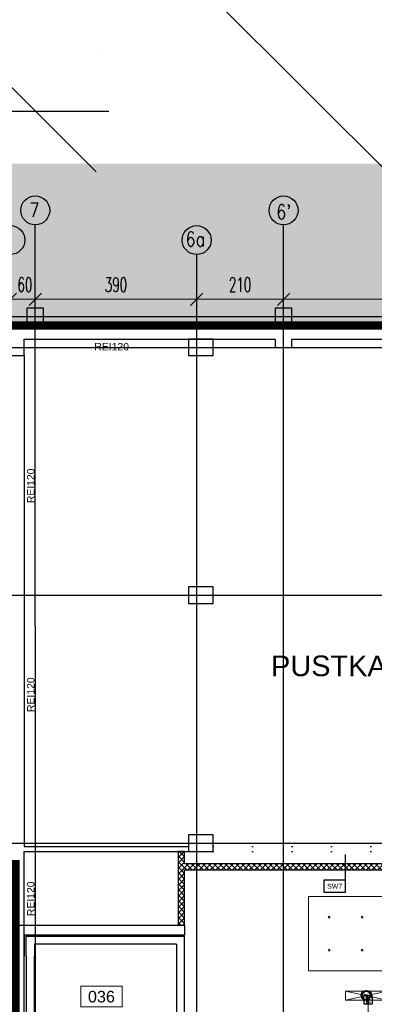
# Model space of a CAD drawing. Header units: centimetres. Extents: x -228435 to 46820, y -89367 to 152985.
# Tile 245 of 252: x -58915 to -50348, y 86198 to 110031. Entities that reach past the tile are written whole.
import ezdxf
from ezdxf.enums import TextEntityAlignment as Align

# ---------------------------------------------------------------- set-up
doc = ezdxf.new("R2010")
doc.units = ezdxf.units.CM
doc.header["$LTSCALE"] = 50
doc.header["$PDMODE"] = 35
doc.header["$PDSIZE"] = 0.1
for name, pattern in [('CADVENT_CENTERLINE', [9.9, 7.4, -1, 0.5, -1]), ('CADVENT_HIDDEN', [0.8, 0.25, -0.55]), ('Kondygnacja  -0_5$0$DIVIDE', [31.75, 12.7, -6.35, 0, -6.35, 0, -6.35]), ('Kondygnacja  -0_5$0$DOT2', [3.175, 0, -3.175]), ('Osie rzutów$0$DASHDOT2', [12.7, 6.35, -3.175, 0, -3.175]), ('SU Lampy kwadratowe  -1$0$HIDDENX2', [19.05, 12.7, -6.35])]:
    doc.linetypes.add(name, pattern=pattern)
doc.layers.get('0').update_dxf_attribs({"color": 8})
doc.layers.get('DEFPOINTS').update_dxf_attribs({"color": 8})
for name, color, linetype in [('01-103-Went PP_poziom-0_5$0$L_Nawiew', 3, 'Continuous'), ('bgde-nawiewEXP', 1, 'Continuous'), ('bgde-nawiewHIDDEN', 1, 'Continuous'), ('Kondygnacja  -0_5$0$ARCH_ETAPOWANIE', 8, 'Kondygnacja  -0_5$0$DIVIDE'), ('Kondygnacja  -0_5$0$ARCH_GK', 8, 'Continuous'), ('Kondygnacja  -0_5$0$ARCH_GRUNT', 8, 'Continuous'), ('Kondygnacja  -0_5$0$ARCH_INFO_ODPORNOŚĆ OGNIOWA', 8, 'Continuous'), ('Kondygnacja  -0_5$0$ARCH_INFO_OPISY_PRZEGRODY', 8, 'Continuous'), ('Kondygnacja  -0_5$0$ARCH_MUROWANE', 8, 'Continuous'), ('Kondygnacja  -0_5$0$ARCH_MUROWANE_IST', 8, 'Continuous'), ('Kondygnacja  -0_5$0$ARCH_WYBURZENIA', 8, 'Kondygnacja  -0_5$0$DOT2'), ('Kondygnacja  -0_5$0$ARCH_ŻELBET_IST', 8, 'Continuous'), ('Osie rzutów$0$ARCH_INFO_OSIE_IST', 8, 'Osie rzutów$0$DASHDOT2'), ('Osie rzutów$0$ARCH_INFO_OSIE_OPISY_IST', 8, 'Continuous'), ('Pomieszczenia -05$0$ARCH_INFO_AREA_ETYKIETY_200', 8, 'Continuous'), ('Pomieszczenia -05$0$ARCH_INFO_OPISY', 8, 'Continuous')]:
    doc.layers.add(name, color=color, linetype=linetype)
for name, color, linetype, lineweight in [('bgde-nawiewCEN', 7, 'Continuous', 13), ('bgde_nawiewnik', 11, 'Continuous', 5), ('Osie rzutów$0$ARCH_INFO_WYMIARY', 8, 'Continuous', 9), ('SU Lampy kwadratowe  -05$0$ARCH_SUFITY_PODWIESZANE', 8, 'Continuous', 9), ('SU Lampy kwadratowe  -1$0$ARCH_SUFITY_PODWIESZANE', 8, 'SU Lampy kwadratowe  -1$0$HIDDENX2', 9)]:
    doc.layers.add(name, color=color, linetype=linetype, lineweight=lineweight)
doc.styles.add('Kondygnacja  -0_5$0$Arial', font='ARIAL.TTF')
doc.styles.add('Osie rzutów$0$ROMANS-250-CM', font='romans.shx', dxfattribs={"width": 0.8, "height": 50})
doc.styles.add('Osie rzutów$0$wymiary_cuprum', font='Romans.shx', dxfattribs={"width": 0.6})
doc.styles.add('Pomieszczenia -05$0$Arial', font='ARIAL.TTF')
doc.dimstyles.new('Osie rzutów$0$ARCH_ CT', dxfattribs={"dimtxt": 20, "dimasz": 20, "dimexe": 12, "dimexo": 20, "dimgap": 5, "dimtad": 1, "dimdec": 1, "dimrnd": 0.5, "dimzin": 9, "dimdsep": 46, "dimtxsty": 'Osie rzutów$0$wymiary_cuprum', "dimblk": 'Osie rzutów$0$_Oblique', "dimcen": 8, "dimdle": 12, "dimclrd": 256, "dimclre": 256, "dimclrt": 55, "dimadec": 1, "dimazin": 0, "dimtfac": 1, "dimtdec": 1, "dimtmove": 1, "dimatfit": 2, "dimldrblk": 'Osie rzutów$0$_Dot', "dimfxl": 0, "dimtolj": 1, "dimtzin": 0, "dimlwd": -1, "dimlwe": -1, "dimarcsym": 0})

# ---------------------------------------------------------------- blocks, each defined once
blk = doc.blocks.new('Osie rzutów$0$_Oblique')
at = {"color": 0, "linetype": 'ByBlock', "lineweight": -2}
blk.add_line((-0.5, -0.5), (0.5, 0.5), dxfattribs=at)
blk = doc.blocks.new('*D333')
at = {"layer": 'DEFPOINTS', "color": 0}
for p in [(6200, 14860.3), (6260, 14864.5), (6260, 14826.4)]:
    blk.add_point(p, dxfattribs=at)
at = {"layer": 'Osie rzutów$0$ARCH_INFO_WYMIARY'}
for p, q in [((6260, 14849.5), (6260, 14818.4)), ((6192, 14826.4), (6268, 14826.4)), ((6200, 14845.3), (6200, 14818.4))]:
    blk.add_line(p, q, dxfattribs=at)
at = {"layer": 'Osie rzutów$0$ARCH_INFO_WYMIARY', "xscale": 30, "yscale": 30, "zscale": 30, "rotation": 180}
blk.add_blockref('Osie rzutów$0$_Oblique', (6200, 14826.4), dxfattribs=at)
at = {"layer": 'Osie rzutów$0$ARCH_INFO_WYMIARY', "xscale": 30, "yscale": 30, "zscale": 30}
blk.add_blockref('Osie rzutów$0$_Oblique', (6260, 14826.4), dxfattribs=at)
at = {"layer": 'Osie rzutów$0$ARCH_INFO_WYMIARY', "color": 55, "insert": (6235, 14861.9), "char_height": 35, "attachment_point": 5, "style": 'Osie rzutów$0$wymiary_cuprum'}
blk.add_mtext('\\A1;60', dxfattribs=at)
blk = doc.blocks.new('Osie rzutów$0$_Dot')
at = {"color": 0, "linetype": 'ByBlock', "lineweight": -2}
blk.add_line((-0.5, 0), (-1, 0), dxfattribs=at)
at = {"color": 0, "linetype": 'ByBlock', "const_width": 0.5}
blk.add_lwpolyline([(-0.25, 0, 1), (0.25, 0, 1)], format="xyb", close=True, dxfattribs=at)
blk = doc.blocks.new('*D334')
at = {"layer": 'DEFPOINTS', "color": 0}
for p in [(6260, 14860.3), (6650, 14864.5), (6650, 14826.4)]:
    blk.add_point(p, dxfattribs=at)
at = {"layer": 'Osie rzutów$0$ARCH_INFO_WYMIARY'}
for p, q in [((6650, 14849.5), (6650, 14818.4)), ((6252, 14826.4), (6658, 14826.4)), ((6260, 14845.3), (6260, 14818.4))]:
    blk.add_line(p, q, dxfattribs=at)
at = {"layer": 'Osie rzutów$0$ARCH_INFO_WYMIARY', "xscale": 30, "yscale": 30, "zscale": 30, "rotation": 180}
blk.add_blockref('Osie rzutów$0$_Oblique', (6260, 14826.4), dxfattribs=at)
at = {"layer": 'Osie rzutów$0$ARCH_INFO_WYMIARY', "xscale": 30, "yscale": 30, "zscale": 30}
blk.add_blockref('Osie rzutów$0$_Oblique', (6650, 14826.4), dxfattribs=at)
at = {"layer": 'Osie rzutów$0$ARCH_INFO_WYMIARY', "color": 55, "insert": (6455, 14861.9), "char_height": 35, "attachment_point": 5, "style": 'Osie rzutów$0$wymiary_cuprum'}
blk.add_mtext('\\A1;390', dxfattribs=at)
blk = doc.blocks.new('*D335')
at = {"layer": 'DEFPOINTS', "color": 0}
for p in [(6650, 14860.3), (6860, 14864.5), (6860, 14826.4)]:
    blk.add_point(p, dxfattribs=at)
at = {"layer": 'Osie rzutów$0$ARCH_INFO_WYMIARY'}
for p, q in [((6860, 14849.5), (6860, 14818.4)), ((6642, 14826.4), (6868, 14826.4)), ((6650, 14845.3), (6650, 14818.4))]:
    blk.add_line(p, q, dxfattribs=at)
at = {"layer": 'Osie rzutów$0$ARCH_INFO_WYMIARY', "xscale": 30, "yscale": 30, "zscale": 30, "rotation": 180}
blk.add_blockref('Osie rzutów$0$_Oblique', (6650, 14826.4), dxfattribs=at)
at = {"layer": 'Osie rzutów$0$ARCH_INFO_WYMIARY', "xscale": 30, "yscale": 30, "zscale": 30}
blk.add_blockref('Osie rzutów$0$_Oblique', (6860, 14826.4), dxfattribs=at)
at = {"layer": 'Osie rzutów$0$ARCH_INFO_WYMIARY', "color": 55, "insert": (6755, 14861.9), "char_height": 35, "attachment_point": 5, "style": 'Osie rzutów$0$wymiary_cuprum'}
blk.add_mtext('\\A1;210', dxfattribs=at)
blk = doc.blocks.new('*D336')
at = {"layer": 'DEFPOINTS', "color": 0}
for p in [(6860, 14860.3), (7460, 14864.5), (7460, 14826.4)]:
    blk.add_point(p, dxfattribs=at)
at = {"layer": 'Osie rzutów$0$ARCH_INFO_WYMIARY'}
for p, q in [((7460, 14849.5), (7460, 14818.4)), ((6852, 14826.4), (7468, 14826.4)), ((6860, 14845.3), (6860, 14818.4))]:
    blk.add_line(p, q, dxfattribs=at)
at = {"layer": 'Osie rzutów$0$ARCH_INFO_WYMIARY', "xscale": 30, "yscale": 30, "zscale": 30, "rotation": 180}
blk.add_blockref('Osie rzutów$0$_Oblique', (6860, 14826.4), dxfattribs=at)
at = {"layer": 'Osie rzutów$0$ARCH_INFO_WYMIARY', "xscale": 30, "yscale": 30, "zscale": 30}
blk.add_blockref('Osie rzutów$0$_Oblique', (7460, 14826.4), dxfattribs=at)
at = {"layer": 'Osie rzutów$0$ARCH_INFO_WYMIARY', "color": 55, "insert": (7160, 14861.9), "char_height": 35, "attachment_point": 5, "style": 'Osie rzutów$0$wymiary_cuprum'}
blk.add_mtext('\\A1;600', dxfattribs=at)
blk = doc.blocks.new('SU Lampy kwadratowe  -05')
at = {"layer": 'SU Lampy kwadratowe  -05$0$ARCH_SUFITY_PODWIESZANE'}
for centre in [(6970, 13330.8), (7050, 13330.8), (6970, 13250.8), (7050, 13250.8)]:
    blk.add_circle(centre, 2, dxfattribs=at)
at = {"layer": 'SU Lampy kwadratowe  -1$0$ARCH_SUFITY_PODWIESZANE', "ltscale": 2.5}
blk.add_lwpolyline([(6920, 13380.8), (7100, 13380.8), (7100, 13200.8), (6920, 13200.8)], close=True, dxfattribs=at)
blk = doc.blocks.new('Pomieszczenia -05$0$etykieta_numer')
at = {"color": 0, "linetype": 'ByBlock', "const_width": 2.44}
blk.add_lwpolyline([(-50, -50), (-50, 0), (50, 0), (50, -50)], close=True, dxfattribs=at)
at = {"color": 0, "linetype": 'ByBlock', "style": 'Pomieszczenia -05$0$Arial'}
blk.add_attdef('AECAREA:NUMBER', text='', height=28, dxfattribs=at).set_placement((0, -25), align=Align.MIDDLE)
blk = doc.blocks.new('A$C066D7839')
at = {"layer": 'bgde_nawiewnik'}
for p, q in [((-50, -11.15), (-50, 11.15)), ((-50, 11.15), (50, 11.15)), ((-50, -11.15), (50, 11.15)), ((50, -11.15), (-50, 11.15)), ((50, 11.15), (50, -11.15)), ((50, -11.15), (-50, -11.15))]:
    blk.add_line(p, q, dxfattribs=at)
blk.add_circle((0, 0), 10, dxfattribs=at)
blk = doc.blocks.new('Osie rzutów')
at = {"layer": 'Osie rzutów$0$ARCH_INFO_OSIE_IST', "ltscale": 10}
for p, q in [((9775.88, 18797.94), (6114.46, 15136.52)), ((10200.14, 18373.67), (6968.5, 15142.03)), ((5476.11, 16768.89), (9015.72, 13229.28)), ((5124.68, 16417.46), (6407.43, 15134.7)), ((4436.04, 15282.1), (6437.95, 15282.1)), ((6260.29, 12255), (6260.06, 15006.6)), ((6860, 12255), (6860, 15006.6)), ((6650, 14934.6), (6650, 12131.61)), ((4323.74, 14785), (7599.14, 14785)), ((4436.04, 14710), (7599.14, 14710)), ((4436.04, 14110), (7599.14, 14110)), ((4436.04, 13510), (13655, 13510))]:
    blk.add_line(p, q, dxfattribs=at)
at = {"layer": 'Osie rzutów$0$ARCH_INFO_OSIE_OPISY_IST'}
for centre in [(6260.01, 15041.6), (6860, 15041.6), (6200, 14969.6), (6650, 14969.6)]:
    blk.add_circle(centre, 35, dxfattribs=at)
at = {"layer": 'Osie rzutów$0$ARCH_INFO_OSIE_OPISY_IST', "style": 'Osie rzutów$0$ROMANS-250-CM', "width": 0.8}
for s, p in [('7', (6258.01, 15042.65)), ("6'", (6860.47, 15037.92))]:
    blk.add_text(s, height=35, dxfattribs=at).set_placement(p, align=Align.MIDDLE_CENTER)
blk.add_text('6a', height=35, dxfattribs=at).set_placement((6623.4, 14954.5))
at = {"layer": 'Osie rzutów$0$ARCH_INFO_WYMIARY'}
for base, p1, p2, picture, middle in [((6260, 14826.36), (6200, 14860.29), (6260, 14864.45), '*D333', (6235, 14826.36)), ((6650, 14826.41), (6260.02, 14860.34), (6650, 14864.51), '*D334', (6455.01, 14826.41)), ((6860, 14826.36), (6650, 14860.29), (6860, 14864.45), '*D335', (6755, 14826.36)), ((7460, 14826.36), (6860, 14860.29), (7460, 14864.45), '*D336', (7160, 14826.36))]:
    dim = blk.add_linear_dim(base=base, p1=p1, p2=p2, dimstyle='Osie rzutów$0$ARCH_ CT', override={"dimtxt": 35, "dimasz": 30, "dimexe": 8, "dimexo": 15, "dimgap": 18, "dimdle": 8}, dxfattribs=at)
    dim.commit()
    dim.dimension.update_dxf_attribs({"geometry": picture, "text_midpoint": middle, "dimtype": 160})

msp = doc.modelspace()

# ---------------------------------------------------------------- hatches: boundary and pattern name
at = {"layer": 'Kondygnacja  -0_5$0$ARCH_GK', "linetype": 'Continuous', "lineweight": -3}
h = msp.add_hatch(dxfattribs=at)
h.set_pattern_fill('ANSI37', color=256, scale=30, style=0)
h.set_pattern_definition([(45, (-121140, -45000), (-67.35192, 67.35192), []), (135, (-121140, -45000), (-67.35192, -67.35192), [])])
h.paths.add_polyline_path([(-54930, 89600), (-54967.5, 89525), (-54930, 89450), (-35090, 89450), (-35090, 89600)], flags=0)
at = {"layer": 'Kondygnacja  -0_5$0$ARCH_GRUNT', "linetype": 'Continuous', "lineweight": 5}
h = msp.add_hatch(dxfattribs=at)
h.set_pattern_fill('EARTH', color=256, scale=150.000081, angle=45, style=0)
h.set_pattern_definition([(45, (-121140, -45000), (-1e-09, 1347.039), [952.5005, -952.5005]), (45, (-121392.6, -44747.4), (-1e-09, 1347.039), [952.5005, -952.5005]), (45, (-121645.1, -44494.9), (-1e-09, 1347.039), [952.5005, -952.5005]), (135, (-121645.1, -44326.5), (-1347.039, -1e-09), [952.5005, -952.5005]), (135, (-121392.6, -44073.9), (-1347.039, -1e-09), [952.5005, -952.5005]), (135, (-121140, -43821.3), (-1347.039, -1e-09), [952.5005, -952.5005])])
h.paths.add_polyline_path([(-109800.334, 65464.54), (-97514.874, 77750), (-71890, 77750), (-71890, 102550), (-45638.959, 102550), (-33938.959, 90850), (-21790, 90850), (-21790, 82420), (-19190, 82420), (-19190, 79646.447), (-20488.223, 78348.223), (-20936.447, 77900), (-10065.736, 77900), (13934.264, 53900), (20210, 53900), (20210, 43250), (19310, 43250), (19310, 42946.447), (17513.553, 41150), (14360, 41150), (14360, 40060), (28010, 40070.689), (28010, 44557.06), (28010, 49088.932), (24210, 51112.647), (24210, 57900), (15591.118, 57900), (-8408.882, 81900), (-15190, 81900), (-15190, 86020), (-17790, 86020), (-17790, 94850), (-32282.105, 94850), (-43982.105, 106550), (-75890, 106550), (-75890, 81750), (-99171.728, 81750), (-112628.761, 68292.967)])
at = {"layer": 'Kondygnacja  -0_5$0$ARCH_MUROWANE', "linetype": 'Continuous', "lineweight": -3}
h = msp.add_hatch(dxfattribs=at)
h.set_pattern_fill('ANSI37', color=256, scale=30, angle=-360, style=0)
h.set_pattern_definition([(45, (-121140, -45000), (-67.35192, 67.35192), []), (135, (-121140, -45000), (-67.35192, -67.35192), [])])
h.paths.add_polyline_path([(-54930, 89900), (-55080, 89900), (-55080, 89525), (-54967.5, 89525), (-54930, 89600)], flags=0)
h.paths.add_polyline_path([(-54930, 89450), (-54967.5, 89525), (-55080, 89525), (-55080, 88110), (-54930, 88110)], flags=0)

# ---------------------------------------------------------------- linework, layer by layer
at = {"layer": 'bgde-nawiewCEN', "linetype": 'CADVENT_CENTERLINE', "ltscale": 0.06}
for p, q in [((-50536.122, 86416.607, 359.822), (-50539.917, 86407.5, 359.822)), ((-50531.966, 86423.981, 359.822), (-50536.122, 86416.607, 359.822)), ((-50526.829, 86429.671, 359.822), (-50531.966, 86423.981, 359.822)), ((-50521.103, 86431.004, 359.822), (-50526.829, 86429.671, 359.822)), ((-50515.18, 86425.308, 359.822), (-50521.103, 86431.004, 359.822)), ((-50509.454, 86409.909, 359.822), (-50515.18, 86425.308, 359.822)), ((-50504.316, 86382.134, 359.822), (-50509.454, 86409.909, 359.822)), ((-50500.161, 86339.31, 359.822), (-50504.316, 86382.134, 359.822)), ((-50496.365, 86238.294, 359.822), (-50500.161, 86339.31, 359.822)), ((-50496.365, 86197.824, 359.822), (-50496.365, 86238.294, 359.822)), ((-50496.365, 82157.114, 359.822), (-50496.365, 86197.824, 359.822))]:
    msp.add_line(p, q, dxfattribs=at)
at = {"layer": 'bgde-nawiewEXP', "linetype": 'Continuous', "elevation": 359.822}
for points in [[(-50664.917, 86407.5), (-50655.402, 86455.335), (-50628.306, 86495.888), (-50587.753, 86522.985), (-50539.917, 86532.5), (-50492.082, 86522.985), (-50481.225, 86515.731)], [(-50639.252, 86395.987), (-50636.097, 86434.878), (-50632.268, 86444.064), (-50614.525, 86478.653), (-50610.305, 86486.142), (-50604.951, 86492.071), (-50575.274, 86517.192), (-50538.222, 86528.989), (-50531.852, 86530.472), (-50493.128, 86527.134), (-50458.662, 86509.161), (-50451.772, 86502.534), (-50427.235, 86473.069), (-50420.48, 86454.904), (-50410.199, 86420.501), (-50404.779, 86391.195), (-50400.311, 86345.156), (-50396.365, 86240.137), (-50396.365, 86197.824), (-50596.365, 86197.824), (-50596.365, 86236.452), (-50600.01, 86333.464), (-50603.854, 86373.072), (-50608.708, 86399.316)], [(-50664.917, 86407.5), (-50655.402, 86359.665), (-50628.306, 86319.112), (-50598.729, 86299.349)], [(-50639.252, 86395.987), (-50627.285, 86358.85), (-50602.017, 86329.119), (-50599.805, 86327.985)], [(-50434.251, 86470.03), (-50424.432, 86455.335), (-50423.323, 86449.756)]]:
    msp.add_lwpolyline(points, dxfattribs=at)
at = {"layer": 'bgde-nawiewEXP', "elevation": 359.822}
msp.add_lwpolyline([(-50539.917, 86407.5), (-50583.447, 86433.326), (-50551.726, 86392.162), (-50459.867, 86417.63), (-50553.744, 86374.525), (-50451.625, 86360.026), (-50549.446, 86326.617), (-50448.243, 86304.898), (-50547.319, 86275.867), (-50446.782, 86252.019), (-50546.468, 86225.256), (-50496.365, 86197.824)], dxfattribs=at)
at = {"layer": 'bgde-nawiewHIDDEN', "linetype": 'CADVENT_HIDDEN', "elevation": 359.822}
for points in [[(-50664.917, 86407.5), (-50655.402, 86455.335), (-50628.306, 86495.888), (-50587.753, 86522.985), (-50539.917, 86532.5), (-50492.082, 86522.985), (-50451.529, 86495.888), (-50481.225, 86515.731)], [(-50664.917, 86407.5), (-50655.402, 86359.665), (-50628.306, 86319.112), (-50587.753, 86292.015), (-50598.729, 86299.349)], [(-50587.753, 86292.015), (-50539.917, 86282.5), (-50492.082, 86292.015), (-50451.529, 86319.112), (-50424.432, 86359.665), (-50414.917, 86407.5), (-50424.432, 86455.335), (-50451.529, 86495.888), (-50434.251, 86470.03)], [(-50587.753, 86292.015), (-50539.917, 86282.5), (-50492.082, 86292.015), (-50451.529, 86319.112), (-50424.432, 86359.665), (-50414.917, 86407.5), (-50423.323, 86449.756)]]:
    msp.add_lwpolyline(points, dxfattribs=at)
at = {"layer": 'Kondygnacja  -0_5$0$ARCH_ETAPOWANIE', "ltscale": 10, "const_width": 200, "elevation": 3000}
msp.add_lwpolyline([(-71680, -5690), (-71680, 9430), (-65010, 9430), (-65010, 10860), (-63050, 10860), (-62990, 77200), (-59020, 77200), (-59020, 89588.736), (-59420, 89588.736), (-59420.034, 102625.822), (-71890, 102620.19), (-71890, 102620.19), (-32748.04, 102637.868)], dxfattribs=at)
at = {"layer": 'Kondygnacja  -0_5$0$ARCH_GK', "linetype": 'Continuous', "lineweight": -3}
for p, q in [((-35090, 89600), (-54930, 89600)), ((-54930, 89450), (-35090, 89450))]:
    msp.add_line(p, q, dxfattribs=at)
at = {"layer": 'Kondygnacja  -0_5$0$ARCH_INFO_OPISY_PRZEGRODY'}
msp.add_lwpolyline([(-51044.719, 89198.898), (-51044.719, 89821.781)], dxfattribs=at)
msp.add_lwpolyline([(-51564.719, 88910.898), (-51044.719, 88910.898), (-51044.719, 89198.898), (-51564.719, 89198.898), (-51564.719, 88910.898)], close=True, dxfattribs=at)
at = {"layer": 'Kondygnacja  -0_5$0$ARCH_MUROWANE', "linetype": 'Continuous', "lineweight": -3}
for p, q in [((-55080, 88110), (-55080, 89900)), ((-54930, 89900), (-55080, 89900)), ((-54930, 89600), (-54930, 89900)), ((-54930, 88110), (-54930, 89450)), ((-55080, 88110), (-54930, 88110))]:
    msp.add_line(p, q, dxfattribs=at)
at = {"layer": 'Kondygnacja  -0_5$0$ARCH_MUROWANE_IST', "ltscale": 4}
for p, q in [((-58810, 101900), (-58810, 90020)), ((-58810, 90020), (-54840, 90020)), ((-58804.183, 89900), (-54840, 89900))]:
    msp.add_line(p, q, dxfattribs=at)
for points in [[(-58804.183, 77300), (-58804.183, 89900), (-58804.183, 89900)], [(-59060, 87366.551), (-59060, 88110), (-54930, 88110), (-54930, 87870), (-58810, 87870), (-58810, 87366.551)]]:
    msp.add_lwpolyline(points, dxfattribs=at)
at = {"layer": 'Kondygnacja  -0_5$0$ARCH_WYBURZENIA', "ltscale": 6}
for p, q in [((-54240, 90020), (-46895, 90020)), ((-54240, 89900), (-46895, 89900))]:
    msp.add_line(p, q, dxfattribs=at)
at = {"layer": 'Kondygnacja  -0_5$0$ARCH_ŻELBET_IST', "ltscale": 4}
for p, q in [((-71590, 102550), (-46063.223, 102550)), ((-58810, 102300), (-52740, 102300)), ((-52340, 102300), (-46990, 102300))]:
    msp.add_line(p, q, dxfattribs=at)
for points in [[(-58740, 102650), (-58340, 102650), (-58340, 103050), (-58740, 103050)], [(-52740, 102650), (-52340, 102650), (-52340, 103050), (-52740, 103050)], [(-54840, 101900), (-54240, 101900), (-54240, 102300), (-54840, 102300)], [(-54840, 95900), (-54240, 95900), (-54240, 96300), (-54840, 96300)], [(-54840, 89900), (-54240, 89900), (-54240, 90300), (-54840, 90300)]]:
    msp.add_lwpolyline(points, close=True, dxfattribs=at)
for points in [[(-59340, 102300), (-59340, 101900), (-58810, 101900), (-58810, 102300)], [(-52740, 102300), (-52740, 102100), (-52340, 102100), (-52340, 102300)]]:
    msp.add_lwpolyline(points, dxfattribs=at)
at = {"layer": 'Kondygnacja  -0_5$0$ARCH_ŻELBET_IST'}
for points in [[(-58760, 87366.551), (-58760, 87850), (-54930, 87850)], [(-58760, 87366.551), (-58760, 84320), (-54930, 84320), (-54930, 87850)], [(-55130, 87650), (-58560, 87650), (-58560, 87366.551)], [(-55130, 87650), (-55130, 84520), (-58560, 84520), (-58560, 87366.551)]]:
    msp.add_lwpolyline(points, dxfattribs=at)

# ---------------------------------------------------------------- block references
at = {"layer": '01-103-Went PP_poziom-0_5$0$L_Nawiew', "xscale": -10, "yscale": 10, "zscale": 10, "rotation": 180}
msp.add_blockref('A$C066D7839', (-50539.915, 86407.5), dxfattribs=at)
at = {"layer": 'Osie rzutów$0$ARCH_INFO_OSIE_OPISY_IST', "xscale": 10, "yscale": 10, "zscale": 10}
msp.add_blockref('Osie rzutów', (-121140, -45000), dxfattribs=at)
at = {"layer": 'Pomieszczenia -05$0$ARCH_INFO_AREA_ETYKIETY_200', "linetype": 'Continuous', "lineweight": -3, "xscale": 10, "yscale": 10, "zscale": 10}
msp.add_blockref('Pomieszczenia -05$0$etykieta_numer', (-56940.855, 86633.183), dxfattribs=at).add_auto_attribs({'AECAREA:NUMBER': '036'})
at = {"layer": 'SU Lampy kwadratowe  -05$0$ARCH_SUFITY_PODWIESZANE', "xscale": 10, "yscale": 10, "zscale": 10}
msp.add_blockref('SU Lampy kwadratowe  -05', (-121140, -45000), dxfattribs=at)

# ---------------------------------------------------------------- texts
at = {"layer": 'Kondygnacja  -0_5$0$ARCH_INFO_ODPORNOŚĆ OGNIOWA', "insert": (-56694.111, 102266.033), "char_height": 180, "width": 533.32525, "attachment_point": 5, "style": 'Kondygnacja  -0_5$0$Arial'}
msp.add_mtext('\\PREI120', dxfattribs=at)
at = {"layer": 'Kondygnacja  -0_5$0$ARCH_INFO_ODPORNOŚĆ OGNIOWA', "char_height": 180, "width": 533.32525, "attachment_point": 5, "rotation": 90, "style": 'Kondygnacja  -0_5$0$Arial'}
for insert in [(-58796.079, 98747.812), (-58796.079, 93692.121), (-58796.079, 88751.994)]:
    msp.add_mtext('\\PREI120', dxfattribs=dict(at, insert=insert))
at = {"layer": 'Kondygnacja  -0_5$0$ARCH_INFO_OPISY_PRZEGRODY', "insert": (-51304.719, 89054.898), "char_height": 120, "width": 520, "attachment_point": 5, "style": 'Kondygnacja  -0_5$0$Arial'}
msp.add_mtext('SW7', dxfattribs=at)
at = {"layer": 'Pomieszczenia -05$0$ARCH_INFO_OPISY', "insert": (-46885.059, 94315.046), "char_height": 500, "width": 19873.35743, "attachment_point": 5, "style": 'Pomieszczenia -05$0$Arial'}
msp.add_mtext('PUSTKA NAD KONDYGNACJĄ -1 (A)', dxfattribs=at)

doc.saveas('drawing.dxf')
